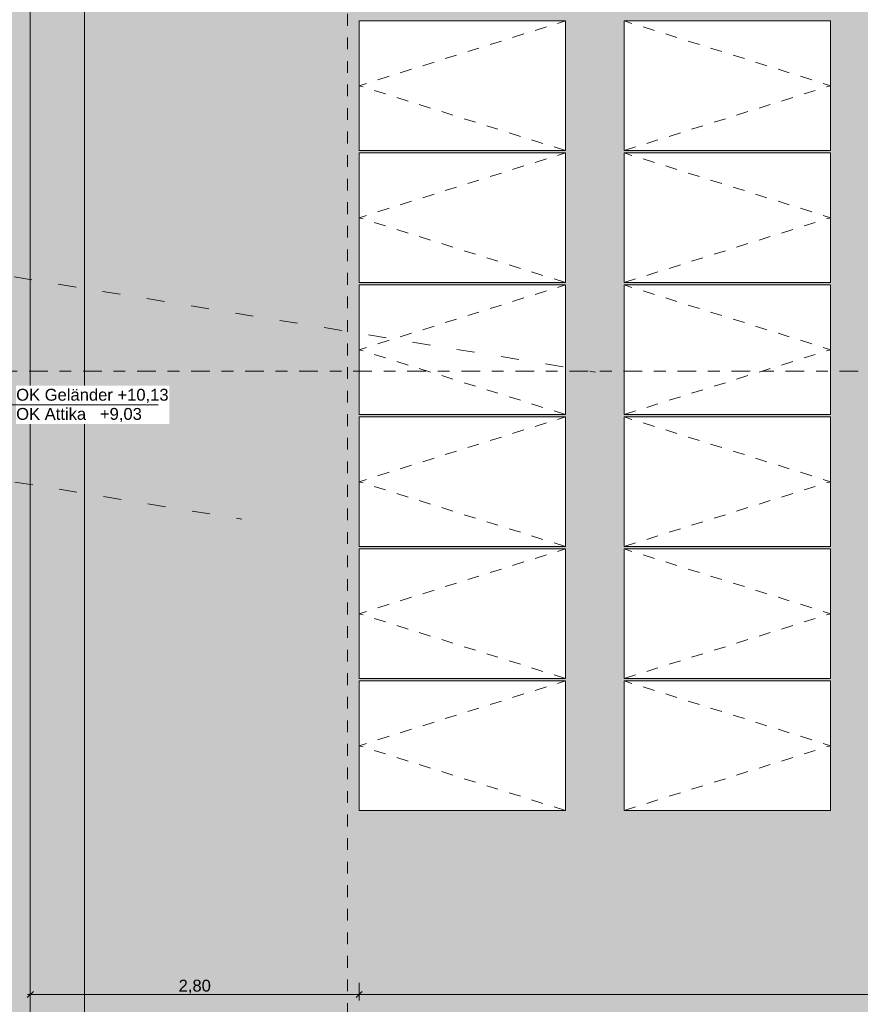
# Model space of a CAD drawing. Header units: metres. Extents: x -180 to 4, y -47 to 4.
# Tile 69 of 256: x -160 to -153, y -28 to -20. Entities that reach past the tile are written whole.
import ezdxf

# ---------------------------------------------------------------- set-up
doc = ezdxf.new("R2010")
doc.units = ezdxf.units.M
doc.header["$LTSCALE"] = 0.05
doc.header["$PDMODE"] = 1
doc.header["$PDSIZE"] = -2
for name, pattern in [('ISO-03 Gestrichelt mit Abstand', [7.62, 3.048, -4.572]), ('Linienart-53', [5.291531, 3.175, -1.058062, 0.352704, -0.705764]), ('VW-01 Strichlinie kurz', [1.999894, 0.999947, -0.999947])]:
    doc.linetypes.add(name, pattern=pattern)
doc.layers.get('0').update_dxf_attribs({"lineweight": 25})
for name, color, linetype, lineweight, true_color in [('30 -34 Innenwände- 4 Türen_Fenster', 7, 'Continuous', 15, 0x9955ff), ('30 -36 Dächer- 3 Dachbeläge', 7, 'Continuous', 15, 0x9999ff), ('30 -36 Dächer- 3 Dachbeläge Gründach', 250, 'Continuous', 9, 0x333333), ('40 -44 Elektr. Anlagen- 2 Eigenstromversorgungsanlagen', 7, 'Continuous', 5, 0xff6633), ('70 -72 Beschriftung- 1 Beschriftung allgemein', 7, 'Continuous', 9, 0xff6633), ('70 -76 Bemaßung- 2 Allgemein', 7, 'Continuous', 5, 0x6666cc), ('Dachflächen Moblierung', 7, 'Continuous', 9, 0x888888)]:
    doc.layers.add(name, color=color, linetype=linetype, lineweight=lineweight, true_color=true_color)
for name, color, linetype, lineweight in [('60- 61 allgemeine Ausstattung- 4 Terrassen', 7, 'Continuous', 9), ('70 -71 Achsen- 1 Gebäudeachsen', 7, 'Linienart-53', 18), ('70 -72 Beschriftung- 5 Höhenkoten', 7, 'Continuous', 15), ('Keine', 7, 'Continuous', 9)]:
    doc.layers.add(name, color=color, linetype=linetype, lineweight=lineweight)
doc.styles.add('Arial', font='arial.ttf')
doc.dimstyles.new('k+k_klein', dxfattribs={"dimtxt": 0.075516, "dimasz": 0.05302, "dimexe": 0.05, "dimexo": 0.15, "dimgap": 0.005, "dimtad": 1, "dimdec": 3, "dimtxsty": 'Arial', "dimblk": 'VW_SLASH-2', "dimblk1": 'VW_SLASH-2', "dimblk2": 'VW_SLASH-2', "dimcen": 0, "dimdle": 0.025, "dimadec": 3, "dimazin": 0, "dimtfac": 0.75, "dimtdec": 3, "dimtix": 1, "dimtmove": 0, "dimatfit": 0, "dimldrblk": 'VW_FILLEDARROW', "dimfxl": 0.1, "dimfxlon": 1, "dimfrac": 2, "dimtolj": 1, "dimarcsym": 0})

# ---------------------------------------------------------------- blocks, each defined once
blk = doc.blocks.new('Gruppe-393')
at = {"color": 255, "linetype": 'Continuous', "lineweight": 9, "transparency": 33554687}
blk.add_wipeout([(-157.1388, -25.5772), (-155.3888, -25.5772), (-155.3888, -26.6772), (-157.1388, -26.6772)], dxfattribs=at).dxf.layer = '40 -44 Elektr. Anlagen- 2 Eigenstromversorgungsanlagen'
at = {"layer": '40 -44 Elektr. Anlagen- 2 Eigenstromversorgungsanlagen', "color": 7, "linetype": 'Continuous', "lineweight": 9, "transparency": 33554687, "flags": 128}
blk.add_lwpolyline([(-157.1388, -25.5772), (-155.3888, -25.5772), (-155.3888, -26.6772), (-157.1388, -26.6772)], close=True, dxfattribs=at)
at = {"layer": 'Dachflächen Moblierung', "color": 8, "linetype": 'VW-01 Strichlinie kurz', "lineweight": 5, "flags": 128}
blk.add_lwpolyline([(-155.3888, -26.6772), (-157.1388, -26.1272), (-155.3888, -25.5772)], dxfattribs=at)
blk = doc.blocks.new('Gruppe-394')
at = {"color": 255, "linetype": 'Continuous', "lineweight": 9, "transparency": 33554687}
blk.add_wipeout([(-157.1388, -24.4562), (-155.3888, -24.4562), (-155.3888, -25.5562), (-157.1388, -25.5562)], dxfattribs=at).dxf.layer = '40 -44 Elektr. Anlagen- 2 Eigenstromversorgungsanlagen'
at = {"layer": '40 -44 Elektr. Anlagen- 2 Eigenstromversorgungsanlagen', "color": 7, "linetype": 'Continuous', "lineweight": 9, "transparency": 33554687, "flags": 128}
blk.add_lwpolyline([(-157.1388, -24.4562), (-155.3888, -24.4562), (-155.3888, -25.5562), (-157.1388, -25.5562)], close=True, dxfattribs=at)
at = {"layer": 'Dachflächen Moblierung', "color": 8, "linetype": 'VW-01 Strichlinie kurz', "lineweight": 5, "flags": 128}
blk.add_lwpolyline([(-155.3888, -25.5562), (-157.1388, -25.0062), (-155.3888, -24.4562)], dxfattribs=at)
blk = doc.blocks.new('Gruppe-395')
at = {"color": 255, "linetype": 'Continuous', "lineweight": 9, "transparency": 33554687}
blk.add_wipeout([(-157.1388, -23.3352), (-155.3888, -23.3352), (-155.3888, -24.4352), (-157.1388, -24.4352)], dxfattribs=at).dxf.layer = '40 -44 Elektr. Anlagen- 2 Eigenstromversorgungsanlagen'
at = {"layer": '40 -44 Elektr. Anlagen- 2 Eigenstromversorgungsanlagen', "color": 7, "linetype": 'Continuous', "lineweight": 9, "transparency": 33554687, "flags": 128}
blk.add_lwpolyline([(-157.1388, -23.3352), (-155.3888, -23.3352), (-155.3888, -24.4352), (-157.1388, -24.4352)], close=True, dxfattribs=at)
at = {"layer": 'Dachflächen Moblierung', "color": 8, "linetype": 'VW-01 Strichlinie kurz', "lineweight": 5, "flags": 128}
blk.add_lwpolyline([(-155.3888, -24.4352), (-157.1388, -23.8852), (-155.3888, -23.3352)], dxfattribs=at)
blk = doc.blocks.new('Gruppe-396')
at = {"color": 255, "linetype": 'Continuous', "lineweight": 9, "transparency": 33554687}
blk.add_wipeout([(-157.1388, -22.2142), (-155.3888, -22.2142), (-155.3888, -23.3142), (-157.1388, -23.3142)], dxfattribs=at).dxf.layer = '40 -44 Elektr. Anlagen- 2 Eigenstromversorgungsanlagen'
at = {"layer": '40 -44 Elektr. Anlagen- 2 Eigenstromversorgungsanlagen', "color": 7, "linetype": 'Continuous', "lineweight": 9, "transparency": 33554687, "flags": 128}
blk.add_lwpolyline([(-157.1388, -22.2142), (-155.3888, -22.2142), (-155.3888, -23.3142), (-157.1388, -23.3142)], close=True, dxfattribs=at)
at = {"layer": 'Dachflächen Moblierung', "color": 8, "linetype": 'VW-01 Strichlinie kurz', "lineweight": 5, "flags": 128}
blk.add_lwpolyline([(-155.3888, -23.3142), (-157.1388, -22.7642), (-155.3888, -22.2142)], dxfattribs=at)
blk = doc.blocks.new('Gruppe-397')
at = {"color": 255, "linetype": 'Continuous', "lineweight": 9, "transparency": 33554687}
blk.add_wipeout([(-157.1388, -21.0932), (-155.3888, -21.0932), (-155.3888, -22.1932), (-157.1388, -22.1932)], dxfattribs=at).dxf.layer = '40 -44 Elektr. Anlagen- 2 Eigenstromversorgungsanlagen'
at = {"layer": '40 -44 Elektr. Anlagen- 2 Eigenstromversorgungsanlagen', "color": 7, "linetype": 'Continuous', "lineweight": 9, "transparency": 33554687, "flags": 128}
blk.add_lwpolyline([(-157.1388, -21.0932), (-155.3888, -21.0932), (-155.3888, -22.1932), (-157.1388, -22.1932)], close=True, dxfattribs=at)
at = {"layer": 'Dachflächen Moblierung', "color": 8, "linetype": 'VW-01 Strichlinie kurz', "lineweight": 5, "flags": 128}
blk.add_lwpolyline([(-155.3888, -22.1932), (-157.1388, -21.6432), (-155.3888, -21.0932)], dxfattribs=at)
blk = doc.blocks.new('Gruppe-398')
at = {"color": 255, "linetype": 'Continuous', "lineweight": 9, "transparency": 33554687}
blk.add_wipeout([(-157.1388, -19.9722), (-155.3888, -19.9722), (-155.3888, -21.0722), (-157.1388, -21.0722)], dxfattribs=at).dxf.layer = '40 -44 Elektr. Anlagen- 2 Eigenstromversorgungsanlagen'
at = {"layer": '40 -44 Elektr. Anlagen- 2 Eigenstromversorgungsanlagen', "color": 7, "linetype": 'Continuous', "lineweight": 9, "transparency": 33554687, "flags": 128}
blk.add_lwpolyline([(-157.1388, -19.9722), (-155.3888, -19.9722), (-155.3888, -21.0722), (-157.1388, -21.0722)], close=True, dxfattribs=at)
at = {"layer": 'Dachflächen Moblierung', "color": 8, "linetype": 'VW-01 Strichlinie kurz', "lineweight": 5, "flags": 128}
blk.add_lwpolyline([(-155.3888, -21.0722), (-157.1388, -20.5222), (-155.3888, -19.9722)], dxfattribs=at)
blk = doc.blocks.new('Gruppe-402')
at = {"color": 255, "linetype": 'Continuous', "lineweight": 9, "transparency": 33554687}
blk.add_wipeout([(-154.8888, -25.5772), (-153.1388, -25.5772), (-153.1388, -26.6772), (-154.8888, -26.6772)], dxfattribs=at).dxf.layer = '40 -44 Elektr. Anlagen- 2 Eigenstromversorgungsanlagen'
at = {"layer": '40 -44 Elektr. Anlagen- 2 Eigenstromversorgungsanlagen', "color": 7, "linetype": 'Continuous', "lineweight": 9, "transparency": 33554687, "flags": 128}
blk.add_lwpolyline([(-154.8888, -25.5772), (-153.1388, -25.5772), (-153.1388, -26.6772), (-154.8888, -26.6772)], close=True, dxfattribs=at)
at = {"layer": 'Dachflächen Moblierung', "color": 8, "linetype": 'VW-01 Strichlinie kurz', "lineweight": 5, "flags": 128}
blk.add_lwpolyline([(-154.8888, -26.6772), (-153.1388, -26.1272), (-154.8888, -25.5772)], dxfattribs=at)
blk = doc.blocks.new('Gruppe-403')
at = {"color": 255, "linetype": 'Continuous', "lineweight": 9, "transparency": 33554687}
blk.add_wipeout([(-154.8888, -24.4562), (-153.1388, -24.4562), (-153.1388, -25.5562), (-154.8888, -25.5562)], dxfattribs=at).dxf.layer = '40 -44 Elektr. Anlagen- 2 Eigenstromversorgungsanlagen'
at = {"layer": '40 -44 Elektr. Anlagen- 2 Eigenstromversorgungsanlagen', "color": 7, "linetype": 'Continuous', "lineweight": 9, "transparency": 33554687, "flags": 128}
blk.add_lwpolyline([(-154.8888, -24.4562), (-153.1388, -24.4562), (-153.1388, -25.5562), (-154.8888, -25.5562)], close=True, dxfattribs=at)
at = {"layer": 'Dachflächen Moblierung', "color": 8, "linetype": 'VW-01 Strichlinie kurz', "lineweight": 5, "flags": 128}
blk.add_lwpolyline([(-154.8888, -25.5562), (-153.1388, -25.0062), (-154.8888, -24.4562)], dxfattribs=at)
blk = doc.blocks.new('Gruppe-404')
at = {"color": 255, "linetype": 'Continuous', "lineweight": 9, "transparency": 33554687}
blk.add_wipeout([(-154.8888, -23.3352), (-153.1388, -23.3352), (-153.1388, -24.4352), (-154.8888, -24.4352)], dxfattribs=at).dxf.layer = '40 -44 Elektr. Anlagen- 2 Eigenstromversorgungsanlagen'
at = {"layer": '40 -44 Elektr. Anlagen- 2 Eigenstromversorgungsanlagen', "color": 7, "linetype": 'Continuous', "lineweight": 9, "transparency": 33554687, "flags": 128}
blk.add_lwpolyline([(-154.8888, -23.3352), (-153.1388, -23.3352), (-153.1388, -24.4352), (-154.8888, -24.4352)], close=True, dxfattribs=at)
at = {"layer": 'Dachflächen Moblierung', "color": 8, "linetype": 'VW-01 Strichlinie kurz', "lineweight": 5, "flags": 128}
blk.add_lwpolyline([(-154.8888, -24.4352), (-153.1388, -23.8852), (-154.8888, -23.3352)], dxfattribs=at)
blk = doc.blocks.new('Gruppe-405')
at = {"color": 255, "linetype": 'Continuous', "lineweight": 9, "transparency": 33554687}
blk.add_wipeout([(-154.8888, -22.2142), (-153.1388, -22.2142), (-153.1388, -23.3142), (-154.8888, -23.3142)], dxfattribs=at).dxf.layer = '40 -44 Elektr. Anlagen- 2 Eigenstromversorgungsanlagen'
at = {"layer": '40 -44 Elektr. Anlagen- 2 Eigenstromversorgungsanlagen', "color": 7, "linetype": 'Continuous', "lineweight": 9, "transparency": 33554687, "flags": 128}
blk.add_lwpolyline([(-154.8888, -22.2142), (-153.1388, -22.2142), (-153.1388, -23.3142), (-154.8888, -23.3142)], close=True, dxfattribs=at)
at = {"layer": 'Dachflächen Moblierung', "color": 8, "linetype": 'VW-01 Strichlinie kurz', "lineweight": 5, "flags": 128}
blk.add_lwpolyline([(-154.8888, -23.3142), (-153.1388, -22.7642), (-154.8888, -22.2142)], dxfattribs=at)
blk = doc.blocks.new('Gruppe-406')
at = {"color": 255, "linetype": 'Continuous', "lineweight": 9, "transparency": 33554687}
blk.add_wipeout([(-154.8888, -21.0932), (-153.1388, -21.0932), (-153.1388, -22.1932), (-154.8888, -22.1932)], dxfattribs=at).dxf.layer = '40 -44 Elektr. Anlagen- 2 Eigenstromversorgungsanlagen'
at = {"layer": '40 -44 Elektr. Anlagen- 2 Eigenstromversorgungsanlagen', "color": 7, "linetype": 'Continuous', "lineweight": 9, "transparency": 33554687, "flags": 128}
blk.add_lwpolyline([(-154.8888, -21.0932), (-153.1388, -21.0932), (-153.1388, -22.1932), (-154.8888, -22.1932)], close=True, dxfattribs=at)
at = {"layer": 'Dachflächen Moblierung', "color": 8, "linetype": 'VW-01 Strichlinie kurz', "lineweight": 5, "flags": 128}
blk.add_lwpolyline([(-154.8888, -22.1932), (-153.1388, -21.6432), (-154.8888, -21.0932)], dxfattribs=at)
blk = doc.blocks.new('Gruppe-407')
at = {"color": 255, "linetype": 'Continuous', "lineweight": 9, "transparency": 33554687}
blk.add_wipeout([(-154.8888, -19.9722), (-153.1388, -19.9722), (-153.1388, -21.0722), (-154.8888, -21.0722)], dxfattribs=at).dxf.layer = '40 -44 Elektr. Anlagen- 2 Eigenstromversorgungsanlagen'
at = {"layer": '40 -44 Elektr. Anlagen- 2 Eigenstromversorgungsanlagen', "color": 7, "linetype": 'Continuous', "lineweight": 9, "transparency": 33554687, "flags": 128}
blk.add_lwpolyline([(-154.8888, -19.9722), (-153.1388, -19.9722), (-153.1388, -21.0722), (-154.8888, -21.0722)], close=True, dxfattribs=at)
at = {"layer": 'Dachflächen Moblierung', "color": 8, "linetype": 'VW-01 Strichlinie kurz', "lineweight": 5, "flags": 128}
blk.add_lwpolyline([(-154.8888, -21.0722), (-153.1388, -20.5222), (-154.8888, -19.9722)], dxfattribs=at)
blk = doc.blocks.new('Gruppe-767')
at = {"layer": '70 -72 Beschriftung- 1 Beschriftung allgemein', "color": 7, "transparency": 33554687}
for name in ['Gruppe-393', 'Gruppe-402']:
    blk.add_blockref(name, (0, 0), dxfattribs=at)
for name in ['Gruppe-394', 'Gruppe-403']:
    blk.add_blockref(name, (0, 0), dxfattribs=at)
for name in ['Gruppe-395', 'Gruppe-404']:
    blk.add_blockref(name, (0, 0), dxfattribs=at)
for name in ['Gruppe-396', 'Gruppe-405']:
    blk.add_blockref(name, (0, 0), dxfattribs=at)
for name in ['Gruppe-397', 'Gruppe-406']:
    blk.add_blockref(name, (0, 0), dxfattribs=at)
for name in ['Gruppe-398', 'Gruppe-407']:
    blk.add_blockref(name, (0, 0), dxfattribs=at)
blk = doc.blocks.new('VW_FILLEDARROW')
at = {"linetype": 'Continuous', "lineweight": 0, "transparency": 16777216}
blk.add_hatch(color=0, dxfattribs=at).paths.add_polyline_path([(-2.83, 0.76), (0, 0), (-2.83, -0.76)])
at = {"color": 0, "lineweight": 5, "transparency": 16777216, "flags": 128}
blk.add_lwpolyline([(-2.83, 0.76), (0, 0), (-2.83, -0.76)], close=True, dxfattribs=at)
blk = doc.blocks.new('*D1095')
at = {"layer": '70 -76 Bemaßung- 2 Allgemein', "color": 0, "linetype": 'Continuous', "lineweight": -2, "transparency": 33554559}
for p, q in [((-166.1903, -22.8848), (-166.3383, -22.8605)), ((-168.4736, -23.7476), (-168.3786, -23.6315))]:
    blk.add_line(p, q, dxfattribs=at)
for start, end in [(300.30792, 348.3798), (233.02062, 281.0925)]:
    blk.add_arc((-167.581, -22.657), 1.3093, start, end, dxfattribs=at)
at = {"layer": 'Defpoints', "color": 0, "transparency": 33554559}
for p in [(-167.581, -22.657), (-167.565, -23.9662), (-158.1338, -24.204), (-173.6443, -30.065)]:
    blk.add_point(p, dxfattribs=at)
at = {"layer": '70 -76 Bemaßung- 2 Allgemein', "color": 0, "lineweight": -2, "xscale": 0.05302001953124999, "yscale": 0.05302001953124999, "zscale": 0.05302001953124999}
for p, rotation in [((-166.2889, -22.8686), 79.5400057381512), ((-168.4103, -23.6702), 141.8604122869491)]:
    blk.add_blockref('VW_FILLEDARROW', p, dxfattribs=dict(at, rotation=rotation))
at = {"layer": '70 -76 Bemaßung- 2 Allgemein', "color": 0, "lineweight": 15, "transparency": 33554559, "insert": (-167.1159, -23.8878), "char_height": 0.160649, "attachment_point": 5, "rotation": 20.70021, "style": 'Arial'}
blk.add_mtext('\\A1;120%%d ', dxfattribs=at)
blk = doc.blocks.new('VW_SLASH-2')
at = {"color": 0, "linetype": 'ByBlock', "lineweight": -2, "transparency": 16777216}
blk.add_line((0.47, 0), (-1, 0), dxfattribs=at)
at = {"color": 0, "lineweight": 5, "transparency": 16777216, "flags": 128}
blk.add_lwpolyline([(0.5, 0.5), (-0.5, -0.5)], dxfattribs=at)
blk = doc.blocks.new('*D1097')
at = {"layer": '70 -76 Bemaßung- 2 Allgemein', "color": 0, "linetype": 'Continuous', "lineweight": -2, "transparency": 33554559}
for p, q in [((-163.1903, -21.6348), (-163.3383, -21.6105)), ((-165.4736, -22.4976), (-165.3786, -22.3815))]:
    blk.add_line(p, q, dxfattribs=at)
for start, end in [(300.30792, 348.3798), (233.02062, 281.0925)]:
    blk.add_arc((-164.581, -21.407), 1.3093, start, end, dxfattribs=at)
at = {"layer": 'Defpoints', "color": 0, "transparency": 33554559}
for p in [(-164.581, -21.407), (-164.565, -22.7162), (-155.1338, -22.954), (-170.6443, -28.815)]:
    blk.add_point(p, dxfattribs=at)
at = {"layer": '70 -76 Bemaßung- 2 Allgemein', "color": 0, "lineweight": -2, "xscale": 0.05302001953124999, "yscale": 0.05302001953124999, "zscale": 0.05302001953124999}
for p, rotation in [((-163.2889, -21.6186), 79.5400057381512), ((-165.4103, -22.4202), 141.8604122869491)]:
    blk.add_blockref('VW_FILLEDARROW', p, dxfattribs=dict(at, rotation=rotation))
at = {"layer": '70 -76 Bemaßung- 2 Allgemein', "color": 0, "lineweight": 15, "transparency": 33554559, "insert": (-164.1159, -22.6378), "char_height": 0.160649, "attachment_point": 5, "rotation": 20.70021, "style": 'Arial'}
blk.add_mtext('\\A1;120%%d ', dxfattribs=at)
blk = doc.blocks.new('*D2780')
at = {"layer": '70 -76 Bemaßung- 2 Allgemein', "color": 0, "linetype": 'Continuous', "lineweight": -2, "transparency": 33554687}
for p, q in [((-146.1, -16.6112), (-145.95, -16.6112)), ((-146, -26.6222), (-146, -16.6642)), ((-146.1, -26.6752), (-145.95, -26.6752))]:
    blk.add_line(p, q, dxfattribs=at)
at = {"layer": 'Defpoints', "color": 0, "transparency": 33554687}
for p in [(-157.1388, -16.6112), (-146, -16.6112), (-157.1388, -26.6752)]:
    blk.add_point(p, dxfattribs=at)
at = {"layer": '70 -76 Bemaßung- 2 Allgemein', "color": 0, "lineweight": -2, "xscale": 0.05302001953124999, "yscale": 0.05302001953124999, "zscale": 0.05302001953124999}
for p, rotation in [((-146, -16.6112), 90), ((-146, -26.6752), 270)]:
    blk.add_blockref('VW_SLASH-2', p, dxfattribs=dict(at, rotation=rotation))
at = {"layer": '70 -76 Bemaßung- 2 Allgemein', "color": 0, "lineweight": 5, "transparency": 33554687, "insert": (-146.0655, -21.6432), "char_height": 0.10069, "attachment_point": 5, "rotation": 90, "style": 'Arial'}
blk.add_mtext('\\A1;10,10', dxfattribs=at)
blk = doc.blocks.new('*D2781')
at = {"layer": '70 -76 Bemaßung- 2 Allgemein', "color": 0, "linetype": 'Continuous', "lineweight": -2, "transparency": 33554687}
for p, q in [((-146.1, -26.6752), (-145.95, -26.6752)), ((-146, -28.5915), (-146, -26.7282)), ((-146.1, -28.6445), (-145.95, -28.6445))]:
    blk.add_line(p, q, dxfattribs=at)
at = {"layer": 'Defpoints', "color": 0, "transparency": 33554687}
for p in [(-157.1388, -26.6752), (-146, -26.6752), (-157.1388, -28.6445)]:
    blk.add_point(p, dxfattribs=at)
at = {"layer": '70 -76 Bemaßung- 2 Allgemein', "color": 0, "lineweight": -2, "xscale": 0.05302001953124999, "yscale": 0.05302001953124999, "zscale": 0.05302001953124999}
for p, rotation in [((-146, -26.6752), 90), ((-146, -28.6445), 270)]:
    blk.add_blockref('VW_SLASH-2', p, dxfattribs=dict(at, rotation=rotation))
at = {"layer": '70 -76 Bemaßung- 2 Allgemein', "color": 0, "lineweight": 5, "transparency": 33554687, "insert": (-146.0655, -27.6598), "char_height": 0.10069, "attachment_point": 5, "rotation": 90, "style": 'Arial'}
blk.add_mtext('\\A1;2,00', dxfattribs=at)
blk = doc.blocks.new('*D2785')
at = {"layer": '70 -76 Bemaßung- 2 Allgemein', "color": 0, "linetype": 'Continuous', "lineweight": -2, "transparency": 33554687}
for p, q in [((-159.931, -28.14), (-159.931, -28.29)), ((-157.1388, -28.14), (-157.1388, -28.29)), ((-157.1918, -28.24), (-159.878, -28.24))]:
    blk.add_line(p, q, dxfattribs=at)
at = {"layer": 'Defpoints', "color": 0, "transparency": 33554687}
for p in [(-157.1388, -16.6112), (-159.931, -16.68), (-159.931, -28.24)]:
    blk.add_point(p, dxfattribs=at)
at = {"layer": '70 -76 Bemaßung- 2 Allgemein', "color": 0, "lineweight": -2, "xscale": 0.05302001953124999, "yscale": 0.05302001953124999, "zscale": 0.05302001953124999, "rotation": 180}
blk.add_blockref('VW_SLASH-2', (-159.931, -28.24), dxfattribs=at)
at = {"layer": '70 -76 Bemaßung- 2 Allgemein', "color": 0, "lineweight": -2, "xscale": 0.05302001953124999, "yscale": 0.05302001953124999, "zscale": 0.05302001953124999}
blk.add_blockref('VW_SLASH-2', (-157.1388, -28.24), dxfattribs=at)
at = {"layer": '70 -76 Bemaßung- 2 Allgemein', "color": 0, "lineweight": 5, "transparency": 33554687, "insert": (-158.5349, -28.1745), "char_height": 0.10069, "attachment_point": 5, "style": 'Arial'}
blk.add_mtext('\\A1;2,80', dxfattribs=at)
blk = doc.blocks.new('*D2786')
at = {"layer": '70 -76 Bemaßung- 2 Allgemein', "color": 0, "linetype": 'Continuous', "lineweight": -2, "transparency": 33554687}
for p, q in [((-157.1388, -28.14), (-157.1388, -28.29)), ((-146.5997, -28.14), (-146.5997, -28.29)), ((-146.6527, -28.24), (-157.0858, -28.24))]:
    blk.add_line(p, q, dxfattribs=at)
at = {"layer": 'Defpoints', "color": 0, "transparency": 33554687}
for p in [(-157.1388, -16.6112), (-146.5997, -16.75), (-157.1388, -28.24)]:
    blk.add_point(p, dxfattribs=at)
at = {"layer": '70 -76 Bemaßung- 2 Allgemein', "color": 0, "lineweight": -2, "xscale": 0.05302001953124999, "yscale": 0.05302001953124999, "zscale": 0.05302001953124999, "rotation": 180}
blk.add_blockref('VW_SLASH-2', (-157.1388, -28.24), dxfattribs=at)
at = {"layer": '70 -76 Bemaßung- 2 Allgemein', "color": 0, "lineweight": -2, "xscale": 0.05302001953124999, "yscale": 0.05302001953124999, "zscale": 0.05302001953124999}
blk.add_blockref('VW_SLASH-2', (-146.5997, -28.24), dxfattribs=at)
at = {"layer": '70 -76 Bemaßung- 2 Allgemein', "color": 0, "lineweight": 5, "transparency": 33554687, "insert": (-151.8692, -28.1745), "char_height": 0.10069, "attachment_point": 5, "style": 'Arial'}
blk.add_mtext('\\A1;10,50', dxfattribs=at)
blk = doc.blocks.new('_Achsen (3D)')
at = {"layer": '70 -71 Achsen- 1 Gebäudeachsen', "transparency": 33554687}
blk.add_line((-179.668, -22.947), (3.826, -22.947), dxfattribs=at)
blk = doc.blocks.new('Gruppe-942')
at = {"layer": '30 -34 Innenwände- 4 Türen_Fenster', "color": 7, "linetype": 'ISO-03 Gestrichelt mit Abstand', "lineweight": 15, "transparency": 33554636}
blk.add_line((-167.581, -22.657), (-158.1338, -24.204), dxfattribs=at)
at = {"layer": '70 -76 Bemaßung- 2 Allgemein', "color": 7, "linetype": 'Continuous', "lineweight": 15, "transparency": 33554559}
dim = blk.add_angular_dim_3p(base=(-167.565, -23.9662), center=(-167.581, -22.657), p1=(-173.6443, -30.065), p2=(-158.1338, -24.204), dimstyle='k+k_klein', override={"dimtxt": 0.160649, "dimgap": 0.006382, "dimpost": '<> ', "dimtxsty": 'Arial', "dimblk": 'VW_FILLEDARROW', "dimadec": 0, "dimtmove": 2}, dxfattribs=at)
dim.commit()
dim.dimension.update_dxf_attribs({"geometry": '*D1095', "text_midpoint": (-167.1159, -23.8878), "dimtype": 165})
blk = doc.blocks.new('Gruppe-943')
at = {"layer": '30 -34 Innenwände- 4 Türen_Fenster', "color": 7, "linetype": 'ISO-03 Gestrichelt mit Abstand', "lineweight": 15, "transparency": 33554636}
blk.add_line((-164.581, -21.407), (-155.1338, -22.954), dxfattribs=at)
at = {"layer": '70 -76 Bemaßung- 2 Allgemein', "color": 7, "linetype": 'Continuous', "lineweight": 15, "transparency": 33554559}
dim = blk.add_angular_dim_3p(base=(-164.565, -22.7162), center=(-164.581, -21.407), p1=(-170.6443, -28.815), p2=(-155.1338, -22.954), dimstyle='k+k_klein', override={"dimtxt": 0.160649, "dimgap": 0.006382, "dimpost": '<> ', "dimtxsty": 'Arial', "dimblk": 'VW_FILLEDARROW', "dimadec": 0, "dimtmove": 2}, dxfattribs=at)
dim.commit()
dim.dimension.update_dxf_attribs({"geometry": '*D1097', "text_midpoint": (-164.1159, -22.6378), "dimtype": 165})
blk = doc.blocks.new('Gruppe-1384')
at = {"layer": '30 -36 Dächer- 3 Dachbeläge Gründach', "linetype": 'Continuous', "lineweight": 0, "true_color": 0xe7eedf, "transparency": 33554687}
blk.add_hatch(color=254, dxfattribs=at).paths.add_polyline_path([(-100.01799996, -31.79404198), (-100.01799996, -31.61704198), (-100.31099996, -31.61704198), (-100.31099996, -12.39704198), (-159.47099996, -12.39704198), (-159.47099996, -39.25704198), (-99.61099996, -39.25704198), (-99.61099996, -31.79404198)])
at = {"layer": '30 -36 Dächer- 3 Dachbeläge Gründach', "flags": 128}
blk.add_lwpolyline([(-100.01799996, -31.79404198), (-100.01799996, -31.61704198), (-100.31099996, -31.61704198), (-100.31099996, -12.39704198), (-159.47099996, -12.39704198), (-159.47099996, -39.25704198), (-99.61099996, -39.25704198), (-99.61099996, -31.79404198)], close=True, dxfattribs=at)
at = {"color": 255, "linetype": 'Continuous', "lineweight": 9, "transparency": 33554687}
blk.add_wipeout([(-129.83124836, -12.23704198), (-129.83124836, -12.71704198), (-159.47099996, -12.71704198), (-159.47099996, -39.25704198), (-129.83124836, -39.25704198), (-129.83124836, -39.73704198), (-160.51099996, -39.73704198), (-160.51099996, -31.61704198), (-159.93099996, -31.61704198), (-159.93099996, -12.23704198)], dxfattribs=at).dxf.layer = '30 -36 Dächer- 3 Dachbeläge'
at = {"layer": '30 -36 Dächer- 3 Dachbeläge', "linetype": 'Continuous', "lineweight": 9, "transparency": 33554687}
h = blk.add_hatch(dxfattribs=at)
h.set_pattern_fill('{914A209A-ED12-11EE-87B6-5CE', style=0, pattern_type=2)
h.set_pattern_definition([(-22, (-91.4235, -34.937042), (-0.018555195, 0.04226461), [0.000625, -0.061875]), (14, (-91.415251, -34.959718), (-0.0371103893, -0.0278327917), [0.000625, -0.030625]), (-3.77456, (-91.474014, -34.97415), (-0.01958604, 0.065974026), [0.00028186, -0.093671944]), (-68, (-91.30392, -34.91024), (0.1926424, 0.04407994), [0.00028125, -0.09346875]), (96, (-91.437934, -35.001983), (-0.036105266, -0.06319548), [0.0005625, -0.0931875]), (132, (-91.4101, -34.97828), (0.040202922, 0.004123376), [0.0003125, -0.0621875]), (-17, (-91.442055, -34.96178), (0.0930531, 0.028928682), [0.000625, -0.061875]), (-145, (-91.4369, -34.956625), (0.06266964, -0.040092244), [0.000625, -0.061875]), (-137, (-91.45133, -34.953533), (0.049444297, -0.02123569), [0.000625, -0.061875])])
h.paths.add_polyline_path([(-100.01799996, -31.12704198), (-99.83999996, -31.12704198), (-99.83999996, -31.61604198), (-99.35099996, -31.61604198), (-99.35099996, -31.79404198), (-99.13099996, -31.79404198), (-99.13099996, -39.73704198), (-160.51099996, -39.73704198), (-160.51099996, -31.61704198), (-159.93099996, -31.61704198), (-159.93099996, -12.23704198), (-100.01799996, -12.23704198)])
h.paths.add_polyline_path([(-159.47099996, -39.25704198), (-100.31099996, -39.25704198), (-100.31099996, -12.71704198), (-159.47099996, -12.71704198)])
at = {"layer": '30 -36 Dächer- 3 Dachbeläge', "color": 161, "linetype": 'Continuous', "lineweight": 9, "true_color": 0x9999ff, "transparency": 33554687, "flags": 128}
for points in [[(-100.01799996, -31.12704198), (-99.83999996, -31.12704198), (-99.83999996, -31.61604198), (-99.35099996, -31.61604198), (-99.35099996, -31.79404198), (-99.13099996, -31.79404198), (-99.13099996, -39.73704198), (-160.51099996, -39.73704198), (-160.51099996, -31.61704198), (-159.93099996, -31.61704198), (-159.93099996, -12.23704198), (-100.01799996, -12.23704198)], [(-159.47099996, -39.25704198), (-100.31099996, -39.25704198), (-100.31099996, -12.71704198), (-159.47099996, -12.71704198)]]:
    blk.add_lwpolyline(points, close=True, dxfattribs=at)
at = {"layer": '60- 61 allgemeine Ausstattung- 4 Terrassen', "color": 7, "transparency": 33554687}
blk.add_blockref('Gruppe-942', (0, 0), dxfattribs=at)
at = {"layer": '60- 61 allgemeine Ausstattung- 4 Terrassen', "color": 7}
blk.add_blockref('Gruppe-767', (0, 0), dxfattribs=at)
at = {"layer": '30 -36 Dächer- 3 Dachbeläge', "linetype": 'Continuous', "lineweight": 0}
blk.add_hatch(color=254, dxfattribs=at).paths.add_polyline_path([(-100.01799996, -12.23704198), (-100.01799996, -12.11704198), (-160.12099996, -12.11704198), (-160.12099996, -31.45204198), (-161.04799996, -31.45204198), (-161.04799996, -31.61704198), (-160.09099996, -31.61704198), (-160.09099996, -39.25704198), (-159.93099996, -39.25704198), (-159.93099996, -12.23704198)])
at = {"layer": '30 -36 Dächer- 3 Dachbeläge', "flags": 128}
blk.add_lwpolyline([(-100.01799996, -12.23704198), (-100.01799996, -12.11704198), (-160.12099996, -12.11704198), (-160.12099996, -31.45204198), (-161.04799996, -31.45204198), (-161.04799996, -31.61704198), (-160.09099996, -31.61704198), (-160.09099996, -39.25704198), (-159.93099996, -39.25704198), (-159.93099996, -12.23704198)], close=True, dxfattribs=at)
at = {"layer": '40 -44 Elektr. Anlagen- 2 Eigenstromversorgungsanlagen', "color": 7, "linetype": 'VW-01 Strichlinie kurz', "lineweight": 9, "flags": 128}
blk.add_lwpolyline([(-157.2387741, -16.50250689), (-102.9687741, -16.50250689), (-102.9687741, -37.68750689), (-157.2387741, -37.68750689)], close=True, dxfattribs=at)
at = {"layer": '60- 61 allgemeine Ausstattung- 4 Terrassen', "color": 7, "transparency": 33554687}
blk.add_blockref('Gruppe-943', (0, 0), dxfattribs=at)
blk = doc.blocks.new('_Dach_2D (2D)')
at = {"layer": '60- 61 allgemeine Ausstattung- 4 Terrassen', "color": 7}
blk.add_blockref('Gruppe-1384', (0, 0), dxfattribs=at)
at = {"color": 255, "linetype": 'Continuous'}
blk.add_wipeout([(-160.05099996, -23.39447132), (-158.74985906, -23.39447132), (-158.74985906, -23.06991577), (-160.05099996, -23.06991577)], dxfattribs=at).dxf.layer = '70 -72 Beschriftung- 5 Höhenkoten'
at = {"layer": '70 -72 Beschriftung- 5 Höhenkoten'}
blk.add_line((-160.22099996, -23.23219355), (-158.84645058, -23.23219355), dxfattribs=at)
at = {"layer": '70 -72 Beschriftung- 5 Höhenkoten', "insert": (-160.05099996, -23.09657989), "char_height": 0.1006886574, "attachment_point": 1, "line_spacing_factor": 0.96878, "style": 'Arial'}
blk.add_mtext('OK Geländer +10,13\\POK Attika   +9,03', dxfattribs=at)
blk = doc.blocks.new('Gruppe-2092')
at = {"layer": '70 -76 Bemaßung- 2 Allgemein', "color": 173, "linetype": 'Continuous', "lineweight": 5, "true_color": 0x6666cc, "transparency": 33554687}
for base, p1, p2, text, picture, middle in [((-146, -16.6112), (-157.1388, -26.6752), (-157.1388, -16.6112), '10,10', '*D2780', (-146.0655, -21.6432)), ((-146, -26.6752), (-157.1388, -28.6445), (-157.1388, -26.6752), '2,00', '*D2781', (-146.0655, -27.6598))]:
    dim = blk.add_linear_dim(base=base, p1=p1, p2=p2, angle=270, text=text, dimstyle='k+k_klein', override={"dimtxt": 0.100689, "dimgap": 0.005, "dimdec": 1, "dimpost": '<>', "dimtxsty": 'Arial', "dimtmove": 2}, dxfattribs=at)
    dim.commit()
    dim.dimension.update_dxf_attribs({"geometry": picture, "text_midpoint": middle})
blk = doc.blocks.new('Gruppe-2093')
at = {"layer": '70 -76 Bemaßung- 2 Allgemein', "color": 173, "linetype": 'Continuous', "lineweight": 5, "true_color": 0x6666cc, "transparency": 33554687}
for base, p1, p2, text, picture, middle in [((-159.931, -28.24), (-157.1388, -16.6112), (-159.931, -16.68), '2,80', '*D2785', (-158.5349, -28.1745)), ((-157.1388, -28.24), (-146.5997, -16.75), (-157.1388, -16.6112), '10,50', '*D2786', (-151.8692, -28.1745))]:
    dim = blk.add_linear_dim(base=base, p1=p1, p2=p2, text=text, dimstyle='k+k_klein', override={"dimtxt": 0.100689, "dimgap": 0.005, "dimdec": 1, "dimpost": '<>', "dimtxsty": 'Arial', "dimtmove": 2}, dxfattribs=at)
    dim.commit()
    dim.dimension.update_dxf_attribs({"geometry": picture, "text_midpoint": middle})
blk = doc.blocks.new('_Dach_2D Bemaßung_ Beschriftung (2D)')
at = {"layer": '70 -76 Bemaßung- 2 Allgemein', "color": 173, "true_color": 0x6666cc, "transparency": 33554687}
for name in ['Gruppe-2092', 'Gruppe-2093']:
    blk.add_blockref(name, (0, 0), dxfattribs=at)

msp = doc.modelspace()

# ---------------------------------------------------------------- block references
at = {"layer": 'Keine', "color": 1}
msp.add_blockref('_Dach_2D (2D)', (0, 0), dxfattribs=at)

# ---------------------------------------------------------------- next in the draw order: block references
msp.add_blockref('_Dach_2D Bemaßung_ Beschriftung (2D)', (0, 0), dxfattribs=at)

# ---------------------------------------------------------------- next in the draw order: block references
msp.add_blockref('_Achsen (3D)', (0, 0), dxfattribs=at)

doc.saveas('drawing.dxf')
